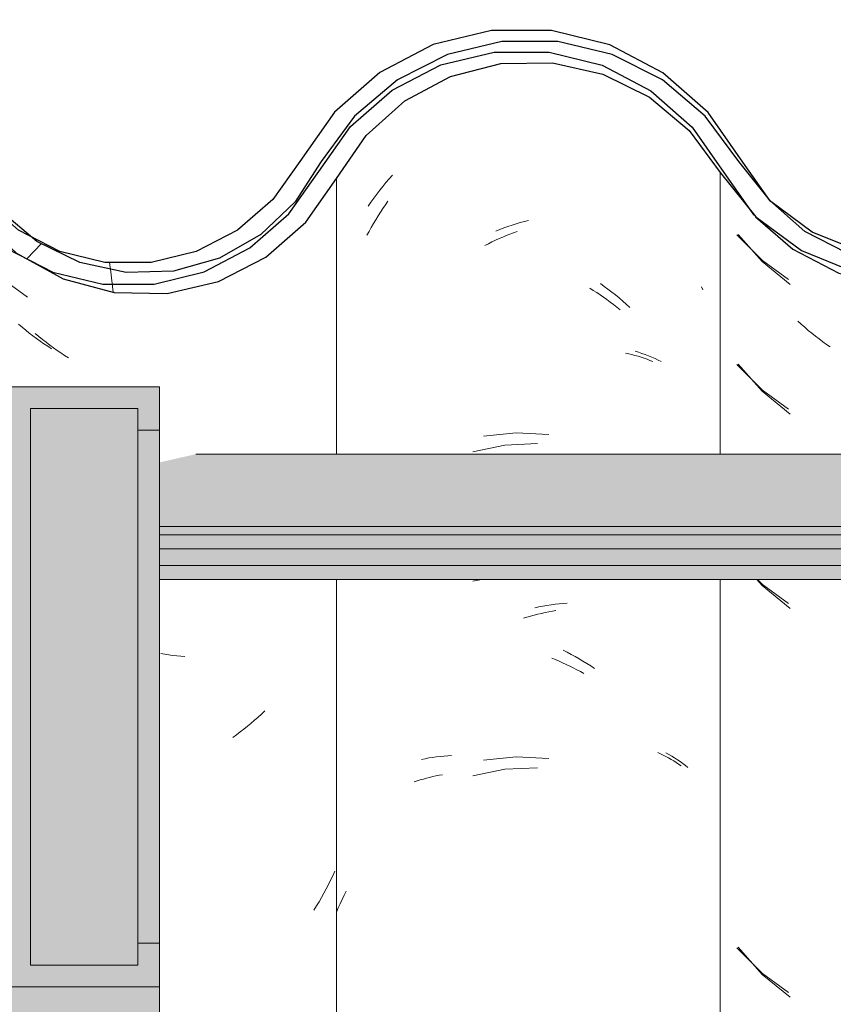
# Model space of a CAD drawing. Header units: metres. Extents: x -28.2 to 13.6, y -1.6 to 5.9.
# Tile 68 of 159: x -16.79 to -16.601, y 3.679 to 3.908. Entities that reach past the tile are written whole.
import ezdxf

# ---------------------------------------------------------------- set-up
doc = ezdxf.new("R2010")
doc.units = ezdxf.units.M
doc.layers.add('A-GLAZ-CWMG', color=7, linetype='Continuous', lineweight=5)
doc.layers.add('A-ROOF', color=7, linetype='Continuous', lineweight=5)
pattern_1 = [(50, (-14.575, 2.812), (0.364365, -0.031877), [0.0381, -0.4191]), (355, (-14.575, 2.812), (-0.070485, 0.382117), [0.03048, -0.33528]), (100.451, (-14.545, 2.81), (0.293886, 0.35023), [0.03238, -0.35618]), (46.184, (-14.575, 2.914), (0.54216, -0.084084), [0.05715, -0.62865]), (96.636, (-14.53, 2.907), (0.474805, 0.49485), [0.04857, -0.53427]), (351.184, (-14.575, 2.914), (0.47481, 0.49485), [0.04572, -0.50292]), (21, (-14.524, 2.888), (0.303226, -0.204528), [0.0381, -0.4191]), (326, (-14.524, 2.888), (0.123607, 0.36838), [0.03048, -0.33528]), (71.451, (-14.499, 2.871), (0.426833, 0.16384), [0.03238, -0.35618]), (37.5, (-14.575, 2.812), (0.0061807, 0.169108), [0.01676, -0.31445, 0.01676, -0.3236, -0.33655]), (37.5, (-14.575, 2.812), (0.0061807, 0.169108), [-0.67158, 0.01676, -0.31979]), (7.5, (-14.575, 2.812), (0.133641, 0.200358), [0.01676, -0.17729, 0.01676, -0.30683, -0.12827]), (7.5, (-14.575, 2.812), (0.133641, 0.200358), [-0.51765, 0.01676, -0.11151]), (327.5, (-14.688, 2.812), (0.2711816, -0.0114606), [0.01676, -0.11024, 0.01676, -0.37948, -0.52578]), (327.5, (-14.688, 2.812), (0.2711816, -0.0114606), [-0.52324, 0.01676, -0.50902]), (317.5, (-14.739, 2.812), (0.296258, 0.05085), [0.01676, -0.14834, 0.01676, -0.24638, -0.37338]), (317.5, (-14.739, 2.812), (0.296258, 0.05085), [-0.42824, 0.01676, -0.35662])]

# ---------------------------------------------------------------- blocks, each defined once
blk = doc.blocks.new('FP_24-D')
at = {"layer": 'A-GLAZ-CWMG', "color": 9, "true_color": 0xc0c0c0}
for p, q in [((-16.62297, 3.85851), (-16.6174, 3.8522)), ((-16.6174, 3.8522), (-16.61085, 3.84689)), ((-16.60829, 3.83762), (-16.60909, 3.83835)), ((-16.60748, 3.83691), (-16.60829, 3.83762)), ((-16.60666, 3.83621), (-16.60748, 3.83691)), ((-16.60583, 3.83553), (-16.60666, 3.83621)), ((-16.60499, 3.83486), (-16.60583, 3.83553)), ((-16.60415, 3.83421), (-16.60499, 3.83486)), ((-16.6033, 3.83357), (-16.60415, 3.83421)), ((-16.60244, 3.83295), (-16.6033, 3.83357)), ((-16.60157, 3.83234), (-16.60244, 3.83295)), ((-16.62297, 3.82836), (-16.6174, 3.82206)), ((-16.6174, 3.82206), (-16.61085, 3.81675)), ((-16.61864, 3.77825), (-16.6174, 3.77684)), ((-16.6174, 3.77684), (-16.61085, 3.77154)), ((-16.62297, 3.69272), (-16.6174, 3.68642)), ((-16.6174, 3.68642), (-16.61085, 3.68111))]:
    blk.add_line(p, q, dxfattribs=at)
blk = doc.blocks.new('FP_25-D')
at = {"layer": 'A-GLAZ-CWMG', "color": 9, "true_color": 0xc0c0c0}
for p, q in [((-16.70413, 3.87143), (-16.70338, 3.87228)), ((-16.70559, 3.86968), (-16.70487, 3.87056)), ((-16.70487, 3.87056), (-16.70413, 3.87143)), ((-16.7077, 3.86695), (-16.70701, 3.86787)), ((-16.70701, 3.86787), (-16.70631, 3.86878)), ((-16.70631, 3.86878), (-16.70559, 3.86968)), ((-16.70904, 3.86506), (-16.70838, 3.86601)), ((-16.70838, 3.86601), (-16.7077, 3.86695)), ((-16.67554, 3.86068), (-16.67458, 3.86098)), ((-16.67458, 3.86098), (-16.67363, 3.86127)), ((-16.67363, 3.86127), (-16.67267, 3.86153)), ((-16.67267, 3.86153), (-16.67171, 3.86177)), ((-16.67935, 3.85929), (-16.6784, 3.85967)), ((-16.6784, 3.85967), (-16.67745, 3.86003)), ((-16.67745, 3.86003), (-16.67649, 3.86036)), ((-16.67649, 3.86036), (-16.67554, 3.86068)), ((-16.65499, 3.84707), (-16.6541, 3.84644)), ((-16.6541, 3.84644), (-16.65323, 3.84579)), ((-16.65323, 3.84579), (-16.65236, 3.84512)), ((-16.65236, 3.84512), (-16.6515, 3.84444)), ((-16.6515, 3.84444), (-16.65065, 3.84374)), ((-16.65065, 3.84374), (-16.64981, 3.84302)), ((-16.64981, 3.84302), (-16.64898, 3.84229)), ((-16.64898, 3.84229), (-16.64815, 3.84154)), ((-16.64693, 3.83136), (-16.64613, 3.83112)), ((-16.64613, 3.83112), (-16.64534, 3.83085)), ((-16.64534, 3.83085), (-16.64456, 3.83057)), ((-16.64456, 3.83057), (-16.64379, 3.83027)), ((-16.64379, 3.83027), (-16.64304, 3.82996)), ((-16.64304, 3.82996), (-16.64229, 3.82964)), ((-16.64229, 3.82964), (-16.64156, 3.8293)), ((-16.64156, 3.8293), (-16.64084, 3.82895)), ((-16.67459, 3.8124), (-16.68219, 3.81163)), ((-16.66696, 3.81199), (-16.67459, 3.8124)), ((-16.67027, 3.77168), (-16.66932, 3.77188)), ((-16.66932, 3.77188), (-16.66837, 3.77206)), ((-16.66837, 3.77206), (-16.66742, 3.77222)), ((-16.66742, 3.77222), (-16.66647, 3.77237)), ((-16.66647, 3.77237), (-16.66552, 3.77249)), ((-16.66552, 3.77249), (-16.66458, 3.7726)), ((-16.66458, 3.7726), (-16.66364, 3.77269)), ((-16.66364, 3.77269), (-16.66271, 3.77276)), ((-16.66368, 3.7618), (-16.66274, 3.76133)), ((-16.66274, 3.76133), (-16.66181, 3.76085)), ((-16.66181, 3.76085), (-16.66089, 3.76035)), ((-16.66089, 3.76035), (-16.65996, 3.75983)), ((-16.65996, 3.75983), (-16.65905, 3.75929)), ((-16.65905, 3.75929), (-16.65814, 3.75873)), ((-16.65814, 3.75873), (-16.65723, 3.75816)), ((-16.65723, 3.75816), (-16.65633, 3.75757)), ((-16.69227, 3.73711), (-16.69138, 3.73719)), ((-16.69138, 3.73719), (-16.69049, 3.73726)), ((-16.69049, 3.73726), (-16.68959, 3.73731)), ((-16.63978, 3.73796), (-16.63909, 3.73757)), ((-16.63909, 3.73757), (-16.63841, 3.73717)), ((-16.63841, 3.73717), (-16.63775, 3.73676)), ((-16.69659, 3.73642), (-16.69574, 3.73659)), ((-16.69574, 3.73659), (-16.69488, 3.73675)), ((-16.69488, 3.73675), (-16.69402, 3.73688)), ((-16.69402, 3.73688), (-16.69315, 3.737)), ((-16.69315, 3.737), (-16.69227, 3.73711)), ((-16.67459, 3.73705), (-16.68219, 3.73628)), ((-16.66696, 3.73664), (-16.67459, 3.73705)), ((-16.63775, 3.73676), (-16.6371, 3.73634)), ((-16.6371, 3.73634), (-16.63647, 3.7359)), ((-16.63647, 3.7359), (-16.63585, 3.73545)), ((-16.63585, 3.73545), (-16.63524, 3.73499)), ((-16.63524, 3.73499), (-16.63465, 3.73451)), ((-16.71458, 3.70484), (-16.71409, 3.70581)), ((-16.71595, 3.70187), (-16.7155, 3.70287)), ((-16.7155, 3.70287), (-16.71505, 3.70386)), ((-16.71505, 3.70386), (-16.71458, 3.70484)), ((-16.71638, 3.70087), (-16.71595, 3.70187))]:
    blk.add_line(p, q, dxfattribs=at)
blk = doc.blocks.new('FP_26-D')
at = {"layer": 'A-GLAZ-CWMG', "color": 9, "true_color": 0xc0c0c0}
for p, q in [((-16.78948, 3.83694), (-16.7903, 3.83763)), ((-16.78865, 3.83626), (-16.78948, 3.83694)), ((-16.78782, 3.83559), (-16.78865, 3.83626)), ((-16.78697, 3.83494), (-16.78782, 3.83559)), ((-16.78612, 3.83431), (-16.78697, 3.83494)), ((-16.78526, 3.83369), (-16.78612, 3.83431)), ((-16.78439, 3.83309), (-16.78526, 3.83369)), ((-16.78351, 3.8325), (-16.78439, 3.83309)), ((-16.78263, 3.83193), (-16.78351, 3.8325))]:
    blk.add_line(p, q, dxfattribs=at)
blk = doc.blocks.new('Rectangular Mullion - Telha Fibrocimento - Ondulada-V22-D')
at = {"layer": 'A-GLAZ-CWMG', "true_color": 0x808080}
h = blk.add_hatch(dxfattribs=at)
h.set_pattern_fill('FP_4', color=8, style=0, pattern_type=2)
h.set_pattern_definition(pattern_1)
h.paths.add_polyline_path([(-16.38005, 3.84925), (-16.38602, 3.85024), (-16.38083, 3.8513), (-16.38035, 3.85003)])
h.paths.add_polyline_path([(-16.20276, 3.84479), (-16.19077, 3.8476), (-16.1798, 3.85325), (-16.1705, 3.86139), (-16.15649, 3.88151), (-16.14746, 3.88956), (-16.13683, 3.89525), (-16.12489, 3.89828), (-16.11188, 3.89817), (-16.09922, 3.89472), (-16.09024, 3.89013), (-16.08062, 3.88171), (-16.06584, 3.86263), (-16.05526, 3.85474), (-16.04305, 3.84978), (-16.04234, 3.85233), (-16.03819, 3.84914), (-16.02991, 3.84809), (-16.01696, 3.84973), (-16.01201, 3.85172), (-16.01292, 3.85426), (-16.01221, 3.85464), (-16.00637, 3.85771), (-16.00474, 3.85464), (-15.99364, 3.86308), (-15.98528, 3.87341), (-15.98893, 3.87548), (-15.98585, 3.88056), (-15.9975, 3.86618), (-16.00709, 3.85907), (-16.01812, 3.85462), (-16.03001, 3.85312), (-16.04305, 3.85517), (-16.05273, 3.85907), (-16.06259, 3.86652), (-16.06966, 3.87491), (-16.07351, 3.87332), (-16.08062, 3.88346), (-16.07773, 3.88611), (-16.08135, 3.88854), (-16.08524, 3.89002), (-16.08275, 3.88533), (-16.09024, 3.89192), (-16.0883, 3.89482), (-16.10156, 3.90091), (-16.11188, 3.90338), (-16.11315, 3.90072), (-16.11394, 3.90091), (-16.1268, 3.90091), (-16.13908, 3.89793), (-16.15042, 3.89205), (-16.16008, 3.88363), (-16.16091, 3.88363), (-16.16689, 3.87543), (-16.16632, 3.8748), (-16.16749, 3.87314), (-16.16843, 3.87314), (-16.17663, 3.86139), (-16.1835, 3.85538), (-16.19413, 3.84984), (-16.20702, 3.84697), (-16.21389, 3.84697), (-16.21164, 3.84966), (-16.21229, 3.84966), (-16.22309, 3.852), (-16.23302, 3.85688), (-16.24151, 3.86402), (-16.2491, 3.87466), (-16.25607, 3.88597), (-16.26697, 3.89657), (-16.28011, 3.90414), (-16.29662, 3.90826), (-16.31024, 3.90846), (-16.32453, 3.90514), (-16.33799, 3.89818), (-16.34935, 3.88808), (-16.36408, 3.86642), (-16.37221, 3.85911), (-16.38183, 3.85398), (-16.3867, 3.85235), (-16.38709, 3.85003), (-16.39051, 3.85178), (-16.39238, 3.8513), (-16.40394, 3.85141), (-16.41572, 3.8548), (-16.42351, 3.85886), (-16.43171, 3.86609), (-16.44603, 3.88678), (-16.45661, 3.8962), (-16.47107, 3.90331), (-16.48358, 3.90625), (-16.49688, 3.9063), (-16.51059, 3.90297), (-16.52313, 3.89645), (-16.53378, 3.88711), (-16.54193, 3.87548), (-16.53861, 3.87301), (-16.5477, 3.86206), (-16.55799, 3.8551), (-16.55937, 3.85771), (-16.56422, 3.85463), (-16.56592, 3.85426), (-16.56517, 3.85165), (-16.5717, 3.84951), (-16.58301, 3.84808), (-16.59202, 3.84978), (-16.59534, 3.85233), (-16.59605, 3.84978), (-16.60972, 3.85583), (-16.61884, 3.86262), (-16.60826, 3.85402), (-16.59957, 3.84949), (-16.58727, 3.84662), (-16.57589, 3.84663), (-16.56303, 3.85013), (-16.55355, 3.8551), (-16.5445, 3.86308), (-16.53014, 3.88364), (-16.52042, 3.8922), (-16.50898, 3.89818), (-16.49646, 3.90126), (-16.48278, 3.90106), (-16.4691, 3.89713), (-16.45963, 3.89216), (-16.44993, 3.88359), (-16.43434, 3.86178), (-16.42647, 3.85479), (-16.41357, 3.8486), (-16.40326, 3.84624), (-16.39182, 3.84628), (-16.3786, 3.85003), (-16.36934, 3.85498), (-16.36029, 3.86313), (-16.34572, 3.8846), (-16.33553, 3.89375), (-16.32347, 3.90015), (-16.30979, 3.90342), (-16.29468, 3.90289), (-16.28341, 3.90003), (-16.27139, 3.89356), (-16.26125, 3.88435), (-16.25361, 3.87295), (-16.24997, 3.87295), (-16.24548, 3.86663), (-16.24225, 3.86381), (-16.24662, 3.86237), (-16.23731, 3.85951), (-16.23963, 3.85587), (-16.23672, 3.85356), (-16.22697, 3.84816), (-16.21507, 3.84498), (-16.20573, 3.84484)])
h.paths.add_polyline_path([(-16.72745, 3.8633), (-16.72821, 3.86397), (-16.72709, 3.86502)])
h.paths.add_polyline_path([(-16.7669, 3.84695), (-16.75876, 3.84697), (-16.74713, 3.84984), (-16.7365, 3.85538), (-16.72745, 3.8633), (-16.72384, 3.8694), (-16.72119, 3.87351), (-16.72049, 3.87314), (-16.71932, 3.8748), (-16.71984, 3.87561), (-16.71358, 3.88408), (-16.71308, 3.88363), (-16.70342, 3.89205), (-16.68983, 3.89848), (-16.67882, 3.90094), (-16.66547, 3.90109), (-16.66488, 3.90338), (-16.65222, 3.90035), (-16.6413, 3.89482), (-16.64324, 3.89192), (-16.6428, 3.89153), (-16.63575, 3.88533), (-16.63824, 3.89002), (-16.63298, 3.88802), (-16.63073, 3.88611), (-16.63362, 3.88346), (-16.62625, 3.87295), (-16.62246, 3.87502), (-16.62017, 3.87295), (-16.62992, 3.88685), (-16.64059, 3.89619), (-16.65456, 3.90302), (-16.66694, 3.90594), (-16.68032, 3.90596), (-16.69388, 3.90265), (-16.70628, 3.89619), (-16.71742, 3.88614), (-16.7328, 3.86524), (-16.73938, 3.85951), (-16.74898, 3.85454), (-16.75946, 3.85198), (-16.77072, 3.85209), (-16.78236, 3.85539), (-16.77598, 3.85198), (-16.76553, 3.84926), (-16.76689, 3.84697)])
h.paths.add_polyline_path([(-15.86057, 3.84716), (-15.86057, 3.8486), (-15.86272, 3.84913), (-15.87378, 3.85436), (-15.88316, 3.85819), (-15.8926, 3.86529), (-15.9083, 3.88523), (-15.91991, 3.89379), (-15.93341, 3.89888), (-15.9455, 3.90037), (-15.94858, 3.9), (-15.95806, 3.89709), (-15.96909, 3.89073), (-15.97713, 3.88295), (-15.9674, 3.8898), (-15.95593, 3.89406), (-15.94346, 3.8952), (-15.93142, 3.89314), (-15.92222, 3.88947), (-15.91248, 3.88232), (-15.8993, 3.86529), (-15.89668, 3.86255), (-15.8895, 3.85638), (-15.88134, 3.85162), (-15.87118, 3.84829), (-15.86084, 3.84719)])
h.paths.add_polyline_path([(-16.92852, 3.84723), (-16.91662, 3.84723), (-16.90504, 3.85003), (-16.89443, 3.85546), (-16.88536, 3.86325), (-16.8718, 3.88159), (-16.8658, 3.88684), (-16.85748, 3.89117), (-16.84839, 3.8934), (-16.83845, 3.89325), (-16.82877, 3.89056), (-16.82161, 3.88684), (-16.81425, 3.88025), (-16.8021, 3.86313), (-16.79302, 3.85526), (-16.79197, 3.85526), (-16.79263, 3.85587), (-16.79077, 3.85965), (-16.79983, 3.86257), (-16.79549, 3.86402), (-16.79983, 3.86852), (-16.803, 3.87298), (-16.80661, 3.87295), (-16.8152, 3.88521), (-16.82439, 3.89356), (-16.83088, 3.89657), (-16.83903, 3.89842), (-16.84968, 3.89824), (-16.85919, 3.89592), (-16.86855, 3.89106), (-16.87651, 3.88412), (-16.88909, 3.86661), (-16.89872, 3.85887), (-16.90718, 3.85462), (-16.9178, 3.85218), (-16.92756, 3.85218), (-16.93492, 3.84878), (-16.93304, 3.84832)])
h.paths.add_polyline_path([(-16.93305, 3.84925), (-16.93383, 3.8513), (-16.93772, 3.85003), (-16.93483, 3.84954)])
h.paths.add_polyline_path([(-16.94009, 3.85003), (-16.93923, 3.85286), (-16.93492, 3.85398), (-16.94009, 3.85557), (-16.95065, 3.86193), (-16.95817, 3.8694), (-16.96314, 3.87669), (-16.96682, 3.87295), (-16.95978, 3.86325), (-16.94884, 3.85451), (-16.94482, 3.85245)])
h.paths.add_polyline_path([(-16.58741, 3.85054), (-16.58727, 3.85163), (-16.59099, 3.85255), (-16.5879, 3.85081)])
h.paths.add_polyline_path([(-16.03441, 3.85054), (-16.03799, 3.85255), (-16.03427, 3.85163)])
h.paths.add_polyline_path([(-16.61904, 3.86328), (-16.61559, 3.86641), (-16.62094, 3.8694), (-16.6193, 3.86411)])
h.paths.add_polyline_path([(-16.06604, 3.86328), (-16.06746, 3.8694), (-16.06285, 3.86618), (-16.06584, 3.86346)])
h.paths.add_polyline_path([(-16.17445, 3.8633), (-16.17445, 3.86468), (-16.17521, 3.86397)])
at = {"layer": 'A-GLAZ-CWMG', "lineweight": 25}
blk.add_line((-16.62625, 3.87295), (-16.61931, 3.86303), dxfattribs=at)
at = {"layer": 'A-GLAZ-CWMG', "lineweight": 25, "flags": 128}
for points in [[(-16.62185, 3.87535), (-16.62992, 3.88685), (-16.64044, 3.89611), (-16.65283, 3.90259), (-16.66638, 3.90594), (-16.68032, 3.90596), (-16.69388, 3.90265), (-16.70628, 3.89619), (-16.71683, 3.88697), (-16.72493, 3.87548)], [(-16.72049, 3.87314), (-16.71308, 3.88363), (-16.70342, 3.89205), (-16.69208, 3.89793), (-16.67969, 3.90094), (-16.66694, 3.90091), (-16.65456, 3.89785), (-16.64324, 3.89192), (-16.63362, 3.88346), (-16.62625, 3.87295)], [(-16.72493, 3.87548), (-16.73121, 3.86663), (-16.73938, 3.85951), (-16.74898, 3.85454), (-16.75946, 3.85198), (-16.77024, 3.85198), (-16.78072, 3.85454), (-16.79031, 3.85951), (-16.79848, 3.86663), (-16.80477, 3.87548)], [(-16.54193, 3.87548), (-16.54816, 3.86653), (-16.55631, 3.85932), (-16.56592, 3.85426), (-16.57644, 3.85165), (-16.58727, 3.85163), (-16.59779, 3.85421), (-16.60742, 3.85923), (-16.61559, 3.86641), (-16.62185, 3.87535)], [(-16.8091, 3.87295), (-16.8021, 3.86313), (-16.79302, 3.85526), (-16.78236, 3.84976), (-16.77072, 3.84694), (-16.75876, 3.84697), (-16.74713, 3.84984), (-16.7365, 3.85538), (-16.72745, 3.8633), (-16.72049, 3.87314)], [(-16.61889, 3.86257), (-16.61024, 3.85506), (-16.59957, 3.84949), (-16.5879, 3.84662), (-16.57589, 3.84663), (-16.56422, 3.84951), (-16.55355, 3.8551), (-16.5445, 3.86308), (-16.53757, 3.87301)]]:
    blk.add_lwpolyline(points, dxfattribs=at)
at = {"layer": 'A-GLAZ-CWMG'}
for name in ['FP_25-D', 'FP_24-D', 'FP_26-D']:
    blk.add_blockref(name, (0, 0), dxfattribs=at)
blk = doc.blocks.new('FP_45-D')
at = {"layer": 'A-GLAZ-CWMG', "color": 9, "true_color": 0xc0c0c0}
for p, q in [((-16.62325, 3.85839), (-16.61731, 3.85243)), ((-16.61731, 3.85243), (-16.61122, 3.84803)), ((-16.62325, 3.82825), (-16.61731, 3.82229)), ((-16.61731, 3.82229), (-16.61122, 3.81788)), ((-16.61848, 3.77825), (-16.61731, 3.77707)), ((-16.61731, 3.77707), (-16.61122, 3.77267)), ((-16.62325, 3.69261), (-16.61731, 3.68664)), ((-16.61731, 3.68664), (-16.61122, 3.68224))]:
    blk.add_line(p, q, dxfattribs=at)
blk = doc.blocks.new('FP_46-D')
at = {"layer": 'A-GLAZ-CWMG', "color": 9, "true_color": 0xc0c0c0}
for p, q in [((-16.70558, 3.86454), (-16.705, 3.86539)), ((-16.705, 3.86539), (-16.70441, 3.86623)), ((-16.7067, 3.86281), (-16.70615, 3.86368)), ((-16.70615, 3.86368), (-16.70558, 3.86454)), ((-16.7083, 3.86014), (-16.70778, 3.86104)), ((-16.70778, 3.86104), (-16.70724, 3.86193)), ((-16.70724, 3.86193), (-16.7067, 3.86281)), ((-16.7093, 3.85832), (-16.7088, 3.85923)), ((-16.7088, 3.85923), (-16.7083, 3.86014)), ((-16.67688, 3.85824), (-16.67604, 3.85857)), ((-16.67604, 3.85857), (-16.67519, 3.85889)), ((-16.67519, 3.85889), (-16.67435, 3.85919)), ((-16.68187, 3.85594), (-16.68105, 3.85636)), ((-16.68105, 3.85636), (-16.68022, 3.85677)), ((-16.68022, 3.85677), (-16.67939, 3.85716)), ((-16.67939, 3.85716), (-16.67855, 3.85754)), ((-16.67855, 3.85754), (-16.67771, 3.8579)), ((-16.67771, 3.8579), (-16.67688, 3.85824)), ((-16.65746, 3.846), (-16.65665, 3.8455)), ((-16.65665, 3.8455), (-16.65585, 3.84499)), ((-16.65585, 3.84499), (-16.65506, 3.84447)), ((-16.63152, 3.84635), (-16.63119, 3.84562)), ((-16.65506, 3.84447), (-16.65427, 3.84393)), ((-16.65427, 3.84393), (-16.65349, 3.84337)), ((-16.65349, 3.84337), (-16.65271, 3.8428)), ((-16.65271, 3.8428), (-16.65194, 3.84222)), ((-16.65194, 3.84222), (-16.65117, 3.84162)), ((-16.65117, 3.84162), (-16.65041, 3.84101)), ((-16.64914, 3.83093), (-16.6484, 3.83076)), ((-16.6484, 3.83076), (-16.64767, 3.83058)), ((-16.64767, 3.83058), (-16.64695, 3.83039)), ((-16.64695, 3.83039), (-16.64623, 3.83018)), ((-16.64623, 3.83018), (-16.64553, 3.82996)), ((-16.64553, 3.82996), (-16.64483, 3.82973)), ((-16.64483, 3.82973), (-16.64414, 3.82948)), ((-16.64414, 3.82948), (-16.64346, 3.82923)), ((-16.64346, 3.82923), (-16.64279, 3.82896)), ((-16.6772, 3.80953), (-16.68464, 3.80798)), ((-16.6696, 3.80986), (-16.6772, 3.80953)), ((-16.68268, 3.77825), (-16.68464, 3.77784)), ((-16.67291, 3.76924), (-16.67207, 3.76949)), ((-16.67207, 3.76949), (-16.67122, 3.76974)), ((-16.67122, 3.76974), (-16.67038, 3.76997)), ((-16.67038, 3.76997), (-16.66953, 3.77018)), ((-16.66953, 3.77018), (-16.66869, 3.77038)), ((-16.66869, 3.77038), (-16.66784, 3.77056)), ((-16.66784, 3.77056), (-16.667, 3.77073)), ((-16.667, 3.77073), (-16.66616, 3.77088)), ((-16.66616, 3.77088), (-16.66532, 3.77102)), ((-16.6663, 3.75997), (-16.66546, 3.75963)), ((-16.66546, 3.75963), (-16.66462, 3.75928)), ((-16.66462, 3.75928), (-16.66379, 3.75891)), ((-16.66379, 3.75891), (-16.66295, 3.75853)), ((-16.66295, 3.75853), (-16.66212, 3.75813)), ((-16.66212, 3.75813), (-16.6613, 3.75771)), ((-16.6613, 3.75771), (-16.66047, 3.75729)), ((-16.66047, 3.75729), (-16.65965, 3.75684)), ((-16.65965, 3.75684), (-16.65883, 3.75639)), ((-16.64167, 3.73804), (-16.64102, 3.73774)), ((-16.64102, 3.73774), (-16.64039, 3.73743)), ((-16.64039, 3.73743), (-16.63976, 3.7371)), ((-16.63976, 3.7371), (-16.63915, 3.73677)), ((-16.63915, 3.73677), (-16.63854, 3.73642)), ((-16.63854, 3.73642), (-16.63795, 3.73606)), ((-16.63795, 3.73606), (-16.63737, 3.7357)), ((-16.63737, 3.7357), (-16.6368, 3.73532)), ((-16.6368, 3.73532), (-16.63624, 3.73493)), ((-16.69399, 3.73242), (-16.69324, 3.73258)), ((-16.69324, 3.73258), (-16.69249, 3.73273)), ((-16.69249, 3.73273), (-16.69174, 3.73286)), ((-16.6772, 3.73418), (-16.68464, 3.73263)), ((-16.6696, 3.7345), (-16.6772, 3.73418)), ((-16.69828, 3.73118), (-16.69758, 3.73142)), ((-16.69758, 3.73142), (-16.69688, 3.73164)), ((-16.69688, 3.73164), (-16.69617, 3.73185)), ((-16.69617, 3.73185), (-16.69545, 3.73206)), ((-16.69545, 3.73206), (-16.69472, 3.73224)), ((-16.69472, 3.73224), (-16.69399, 3.73242))]:
    blk.add_line(p, q, dxfattribs=at)
blk = doc.blocks.new('FP_47-D')
at = {"layer": 'A-GLAZ-CWMG', "color": 9, "true_color": 0xc0c0c0}
for p, q in [((-16.79283, 3.84728), (-16.78822, 3.84391)), ((-16.78559, 3.83476), (-16.78641, 3.83545)), ((-16.78476, 3.83408), (-16.78559, 3.83476)), ((-16.78392, 3.83343), (-16.78476, 3.83408)), ((-16.78307, 3.83278), (-16.78392, 3.83343)), ((-16.78221, 3.83215), (-16.78307, 3.83278)), ((-16.78135, 3.83154), (-16.78221, 3.83215)), ((-16.78048, 3.83094), (-16.78135, 3.83154)), ((-16.7796, 3.83036), (-16.78048, 3.83094)), ((-16.77872, 3.82979), (-16.7796, 3.83036)), ((-16.75627, 3.76088), (-16.7572, 3.76104)), ((-16.75533, 3.76073), (-16.75627, 3.76088)), ((-16.75439, 3.76061), (-16.75533, 3.76073)), ((-16.75346, 3.7605), (-16.75439, 3.76061)), ((-16.75253, 3.76041), (-16.75346, 3.7605)), ((-16.7516, 3.76033), (-16.75253, 3.76041)), ((-16.73382, 3.74695), (-16.73462, 3.74622)), ((-16.73303, 3.74769), (-16.73382, 3.74695)), ((-16.73708, 3.74413), (-16.73792, 3.74346)), ((-16.73625, 3.74481), (-16.73708, 3.74413)), ((-16.73543, 3.74551), (-16.73625, 3.74481)), ((-16.73462, 3.74622), (-16.73543, 3.74551)), ((-16.73961, 3.74217), (-16.74047, 3.74155)), ((-16.73876, 3.74281), (-16.73961, 3.74217)), ((-16.73792, 3.74346), (-16.73876, 3.74281)), ((-16.71675, 3.71041), (-16.71723, 3.70937)), ((-16.71773, 3.70834), (-16.71824, 3.70732)), ((-16.71723, 3.70937), (-16.71773, 3.70834)), ((-16.71931, 3.7053), (-16.71986, 3.70431)), ((-16.71877, 3.7063), (-16.71931, 3.7053)), ((-16.71824, 3.70732), (-16.71877, 3.7063)), ((-16.72043, 3.70332), (-16.72101, 3.70235)), ((-16.71986, 3.70431), (-16.72043, 3.70332)), ((-16.72101, 3.70235), (-16.7216, 3.70139))]:
    blk.add_line(p, q, dxfattribs=at)
blk = doc.blocks.new('Rectangular Mullion - Telha Fibrocimento - Ondulada-V36-D')
at = {"layer": 'A-GLAZ-CWMG', "true_color": 0x808080}
h = blk.add_hatch(dxfattribs=at)
h.set_pattern_fill('FP_4', color=8, style=0, pattern_type=2)
h.set_pattern_definition(pattern_1)
h.paths.add_polyline_path([(-16.93305, 3.84925), (-16.93902, 3.85024), (-16.93383, 3.8513), (-16.93335, 3.85003)])
h.paths.add_polyline_path([(-16.75576, 3.84479), (-16.74377, 3.8476), (-16.7328, 3.85325), (-16.7235, 3.86139), (-16.70949, 3.88151), (-16.70046, 3.88956), (-16.68983, 3.89525), (-16.67789, 3.89828), (-16.66488, 3.89817), (-16.65222, 3.89472), (-16.64324, 3.89013), (-16.63362, 3.88171), (-16.61884, 3.86263), (-16.60826, 3.85474), (-16.59605, 3.84978), (-16.59534, 3.85233), (-16.59119, 3.84914), (-16.58291, 3.84809), (-16.56996, 3.84973), (-16.56501, 3.85172), (-16.56592, 3.85426), (-16.56521, 3.85464), (-16.55937, 3.85771), (-16.55774, 3.85464), (-16.54664, 3.86308), (-16.53828, 3.87341), (-16.54193, 3.87548), (-16.53885, 3.88056), (-16.5505, 3.86618), (-16.56009, 3.85907), (-16.57112, 3.85462), (-16.58301, 3.85312), (-16.59605, 3.85517), (-16.60573, 3.85907), (-16.61559, 3.86652), (-16.62266, 3.87491), (-16.62651, 3.87332), (-16.63362, 3.88346), (-16.63073, 3.88611), (-16.63435, 3.88854), (-16.63824, 3.89002), (-16.63575, 3.88533), (-16.64324, 3.89192), (-16.6413, 3.89482), (-16.65456, 3.90091), (-16.66488, 3.90338), (-16.66615, 3.90072), (-16.66694, 3.90091), (-16.6798, 3.90091), (-16.69208, 3.89793), (-16.70342, 3.89205), (-16.71308, 3.88363), (-16.71391, 3.88363), (-16.71989, 3.87543), (-16.71932, 3.8748), (-16.72049, 3.87314), (-16.72143, 3.87314), (-16.72963, 3.86139), (-16.7365, 3.85538), (-16.74713, 3.84984), (-16.76002, 3.84697), (-16.76689, 3.84697), (-16.76464, 3.84966), (-16.76529, 3.84966), (-16.77609, 3.852), (-16.78602, 3.85688), (-16.79461, 3.86414), (-16.8021, 3.87466), (-16.80907, 3.88597), (-16.81997, 3.89657), (-16.8332, 3.90416), (-16.84962, 3.90826), (-16.86324, 3.90846), (-16.87753, 3.90514), (-16.89099, 3.89818), (-16.90235, 3.88808), (-16.91708, 3.86642), (-16.92521, 3.85911), (-16.93483, 3.85398), (-16.9397, 3.85235), (-16.94009, 3.85003), (-16.94351, 3.85178), (-16.94538, 3.8513), (-16.95694, 3.85141), (-16.96872, 3.8548), (-16.97651, 3.85886), (-16.98471, 3.86609), (-16.99903, 3.88678), (-17.00961, 3.8962), (-17.02407, 3.90331), (-17.03658, 3.90625), (-17.04988, 3.9063), (-17.06478, 3.90235), (-17.07613, 3.89645), (-17.08678, 3.88711), (-17.09493, 3.87548), (-17.09161, 3.87301), (-17.1007, 3.86206), (-17.11099, 3.8551), (-17.11237, 3.85771), (-17.11722, 3.85463), (-17.11892, 3.85426), (-17.11817, 3.85165), (-17.1247, 3.84951), (-17.13601, 3.84808), (-17.14502, 3.84978), (-17.14834, 3.85233), (-17.14905, 3.84978), (-17.16272, 3.85583), (-17.17184, 3.86262), (-17.16126, 3.85402), (-17.15257, 3.84949), (-17.14027, 3.84662), (-17.12889, 3.84663), (-17.11722, 3.84951), (-17.10655, 3.8551), (-17.0975, 3.86308), (-17.08314, 3.88364), (-17.07342, 3.8922), (-17.06198, 3.89818), (-17.04946, 3.90126), (-17.03578, 3.90106), (-17.0221, 3.89713), (-17.01263, 3.89216), (-17.00293, 3.88359), (-16.98734, 3.86178), (-16.97947, 3.85479), (-16.96657, 3.8486), (-16.95626, 3.84624), (-16.94482, 3.84628), (-16.9316, 3.85003), (-16.92234, 3.85498), (-16.91329, 3.86313), (-16.89872, 3.8846), (-16.88853, 3.89375), (-16.87647, 3.90015), (-16.86279, 3.90342), (-16.84768, 3.90289), (-16.83641, 3.90003), (-16.82439, 3.89356), (-16.81425, 3.88435), (-16.80661, 3.87295), (-16.80297, 3.87295), (-16.79848, 3.86663), (-16.79525, 3.86381), (-16.79962, 3.86237), (-16.79031, 3.85951), (-16.79263, 3.85587), (-16.78972, 3.85356), (-16.77997, 3.84816), (-16.76807, 3.84498), (-16.75601, 3.8448)])
h.paths.add_polyline_path([(-17.28045, 3.8633), (-17.28121, 3.86397), (-17.28009, 3.86502)])
h.paths.add_polyline_path([(-17.3199, 3.84695), (-17.31176, 3.84697), (-17.30013, 3.84984), (-17.2895, 3.85538), (-17.28045, 3.8633), (-17.27684, 3.8694), (-17.27419, 3.87351), (-17.27349, 3.87314), (-17.27232, 3.8748), (-17.27284, 3.87561), (-17.26658, 3.88408), (-17.26608, 3.88363), (-17.25642, 3.89205), (-17.24283, 3.89848), (-17.23269, 3.90094), (-17.21847, 3.90109), (-17.21788, 3.90338), (-17.20522, 3.90035), (-17.1943, 3.89482), (-17.19624, 3.89192), (-17.1958, 3.89153), (-17.18875, 3.88533), (-17.19124, 3.89002), (-17.18598, 3.88802), (-17.18373, 3.88611), (-17.18662, 3.88346), (-17.17925, 3.87295), (-17.17546, 3.87502), (-17.17317, 3.87295), (-17.18292, 3.88685), (-17.19359, 3.89619), (-17.20756, 3.90302), (-17.21994, 3.90594), (-17.23332, 3.90596), (-17.24688, 3.90265), (-17.25928, 3.89619), (-17.26983, 3.88697), (-17.2858, 3.86524), (-17.29238, 3.85951), (-17.30198, 3.85454), (-17.31246, 3.85198), (-17.32372, 3.85209), (-17.33536, 3.85539), (-17.32898, 3.85198), (-17.31853, 3.84926), (-17.31989, 3.84697)])
h.paths.add_polyline_path([(-16.41357, 3.84716), (-16.41357, 3.8486), (-16.41572, 3.84913), (-16.42678, 3.85436), (-16.43616, 3.85819), (-16.4456, 3.86529), (-16.4613, 3.88523), (-16.47291, 3.89379), (-16.48641, 3.89888), (-16.49835, 3.90039), (-16.50158, 3.9), (-16.51106, 3.89709), (-16.52209, 3.89073), (-16.53013, 3.88295), (-16.5204, 3.8898), (-16.50893, 3.89406), (-16.49646, 3.8952), (-16.48442, 3.89314), (-16.47522, 3.88947), (-16.46548, 3.88232), (-16.4523, 3.86529), (-16.44968, 3.86255), (-16.4425, 3.85638), (-16.43434, 3.85162), (-16.42418, 3.84829), (-16.41384, 3.84719)])
h.paths.add_polyline_path([(-17.47534, 3.84723), (-17.46962, 3.84723), (-17.45804, 3.85003), (-17.44743, 3.85546), (-17.43836, 3.86325), (-17.42588, 3.88065), (-17.4188, 3.88684), (-17.41048, 3.89117), (-17.40139, 3.8934), (-17.39145, 3.89325), (-17.38177, 3.89056), (-17.37355, 3.8859), (-17.36725, 3.88025), (-17.3551, 3.86313), (-17.34602, 3.85526), (-17.34497, 3.85526), (-17.34563, 3.85587), (-17.34377, 3.85965), (-17.35283, 3.86257), (-17.34849, 3.86402), (-17.35283, 3.86852), (-17.356, 3.87298), (-17.35961, 3.87295), (-17.3682, 3.88521), (-17.37739, 3.89356), (-17.38388, 3.89657), (-17.39203, 3.89842), (-17.40268, 3.89824), (-17.41219, 3.89592), (-17.42155, 3.89106), (-17.42951, 3.88412), (-17.44209, 3.86661), (-17.45172, 3.85887), (-17.46018, 3.85462), (-17.4708, 3.85218), (-17.48056, 3.85218), (-17.48792, 3.84878), (-17.48152, 3.84723)])
h.paths.add_polyline_path([(-17.48605, 3.84925), (-17.48683, 3.8513), (-17.49072, 3.85003), (-17.48783, 3.84954)])
h.paths.add_polyline_path([(-17.49309, 3.85003), (-17.49223, 3.85286), (-17.48792, 3.85398), (-17.49309, 3.85557), (-17.50365, 3.86193), (-17.51117, 3.8694), (-17.51614, 3.87669), (-17.51982, 3.87295), (-17.51278, 3.86325), (-17.50184, 3.85451), (-17.49782, 3.85245)])
h.paths.add_polyline_path([(-16.58741, 3.85054), (-16.59099, 3.85255), (-16.58727, 3.85163)])
h.paths.add_polyline_path([(-17.14041, 3.85054), (-17.14027, 3.85163), (-17.14399, 3.85255), (-17.1409, 3.85081)])
h.paths.add_polyline_path([(-16.61904, 3.86328), (-16.62046, 3.8694), (-16.61585, 3.86618), (-16.61884, 3.86346)])
h.paths.add_polyline_path([(-17.17204, 3.86328), (-17.16859, 3.86641), (-17.17394, 3.8694), (-17.1723, 3.86411)])
h.paths.add_polyline_path([(-16.72745, 3.8633), (-16.72745, 3.86468), (-16.72821, 3.86397)])
at = {"layer": 'A-GLAZ-CWMG'}
for p, q in [((-16.62713, 3.80742), (-16.62713, 3.87295)), ((-16.7164, 3.80742), (-16.7164, 3.87156)), ((-16.7164, 3.54319), (-16.7164, 3.77825)), ((-16.62713, 3.54319), (-16.62713, 3.77825))]:
    blk.add_line(p, q, dxfattribs=at)
at = {"layer": 'A-GLAZ-CWMG', "lineweight": 25, "flags": 128}
for points in [[(-16.62283, 3.87548), (-16.63062, 3.88602), (-16.64059, 3.89446), (-16.65222, 3.90035), (-16.66488, 3.90338), (-16.67789, 3.90338), (-16.69054, 3.90035), (-16.70217, 3.89446), (-16.71215, 3.88602), (-16.71993, 3.87548)], [(-16.7164, 3.87156), (-16.70949, 3.88151), (-16.70046, 3.88956), (-16.68983, 3.89525), (-16.67818, 3.89827), (-16.66615, 3.89846), (-16.65441, 3.8958), (-16.64361, 3.89044), (-16.63435, 3.88268), (-16.62713, 3.87295)], [(-16.71993, 3.87548), (-16.72594, 3.86612), (-16.73399, 3.85847), (-16.74361, 3.853), (-16.75425, 3.85), (-16.76529, 3.84966), (-16.77609, 3.852), (-16.78602, 3.85688), (-16.79451, 3.86402), (-16.80108, 3.873)], [(-16.54299, 3.87548), (-16.5505, 3.86618), (-16.56009, 3.85907), (-16.57112, 3.85462), (-16.58291, 3.8531), (-16.5947, 3.85462), (-16.60573, 3.85907), (-16.61532, 3.86618), (-16.62283, 3.87548)], [(-16.80661, 3.87295), (-16.79983, 3.86257), (-16.79077, 3.85414), (-16.77997, 3.84816), (-16.76807, 3.84498), (-16.75576, 3.84479), (-16.74377, 3.8476), (-16.7328, 3.85325), (-16.7235, 3.86139), (-16.7164, 3.87156)], [(-16.62713, 3.87295), (-16.61884, 3.86263), (-16.60826, 3.85474), (-16.59605, 3.84978), (-16.58301, 3.84808), (-16.56996, 3.84973), (-16.55774, 3.85464), (-16.54713, 3.86248), (-16.5388, 3.87277)]]:
    blk.add_lwpolyline(points, dxfattribs=at)
at = {"layer": 'A-GLAZ-CWMG'}
for name in ['FP_46-D', 'FP_45-D', 'FP_47-D']:
    blk.add_blockref(name, (0, 0), dxfattribs=at)
blk = doc.blocks.new('LONGARINA_STEEL_FRAME - LONGARINA_STEEL_FRAME-1917798-D')
at = {"layer": 'A-ROOF', "true_color": 0x9fa09c}
h = blk.add_hatch(color=253, dxfattribs=at)
h.paths.add_polyline_path([(-18.08004, 3.68355), (-18.04504, 3.68355), (-18.04504, 3.69366), (-18.05004, 3.69366), (-18.05004, 3.6886), (-18.07504, 3.6886), (-18.07504, 3.81804), (-18.05004, 3.81804), (-18.05004, 3.81298), (-18.04504, 3.81298), (-18.04504, 3.82309), (-18.08004, 3.82309), (-18.08004, 3.77825)])
h.paths.add_polyline_path([(-16.75758, 3.68355), (-16.75754, 3.68355), (-16.75754, 3.69366), (-16.76254, 3.69366), (-16.76254, 3.6886), (-16.78754, 3.6886), (-16.78754, 3.81804), (-16.76254, 3.81804), (-16.76254, 3.81298), (-16.75754, 3.81298), (-16.75754, 3.82309), (-16.79254, 3.82309), (-16.79254, 3.68355), (-16.76254, 3.68355)])
h.paths.add_polyline_path([(-15.47004, 3.68355), (-15.47004, 3.82309), (-15.50504, 3.82309), (-15.50504, 3.81298), (-15.50004, 3.81298), (-15.50004, 3.81804), (-15.47504, 3.81804), (-15.47504, 3.6886), (-15.50004, 3.6886), (-15.50004, 3.69366), (-15.50504, 3.69366), (-15.50504, 3.68355), (-15.47204, 3.68355)])
for points in [[(-16.76254, 3.6886), (-16.76254, 3.81804), (-16.78754, 3.81804), (-16.78754, 3.6886)], [(-16.75754, 3.69366), (-16.75754, 3.81298), (-16.76254, 3.81298), (-16.76254, 3.69366)], [(-16.75754, 2.65), (-16.75754, 3.68355), (-16.79254, 3.68355), (-16.79254, 2.65)]]:
    blk.add_hatch(color=253, dxfattribs=at).paths.add_polyline_path(points)
h = blk.add_hatch(color=253, dxfattribs=at)
h.paths.add_polyline_path([(-18.04504, 3.79061), (-16.79254, 3.79061), (-16.79254, 3.80742), (-17.30207, 3.80742), (-17.30876, 3.80589), (-17.32107, 3.80607), (-17.32624, 3.80742), (-18.04504, 3.80742)])
h.paths.add_polyline_path([(-15.50504, 3.79061), (-15.50504, 3.80742), (-15.64307, 3.80742), (-15.64976, 3.80589), (-15.66207, 3.80607), (-15.66724, 3.80742), (-16.19607, 3.80742), (-16.20276, 3.80589), (-16.21507, 3.80607), (-16.22024, 3.80742), (-16.74907, 3.80742), (-16.75754, 3.80548), (-16.75754, 3.79061), (-15.55954, 3.79061)])
h = blk.add_hatch(color=253, dxfattribs=at)
h.paths.add_polyline_path([(-16.8718, 3.78863), (-16.79254, 3.78863), (-16.79254, 3.79061), (-18.04504, 3.79061), (-18.04504, 3.78863), (-16.89544, 3.78863)])
h.paths.add_polyline_path([(-15.50504, 3.78863), (-15.50504, 3.79061), (-16.75754, 3.79061), (-16.75754, 3.78863), (-15.55954, 3.78863)])
h = blk.add_hatch(color=253, dxfattribs=at)
h.paths.add_polyline_path([(-18.04504, 3.78537), (-16.79254, 3.78537), (-16.79254, 3.78863), (-18.04504, 3.78863), (-18.04504, 3.78764)])
h.paths.add_polyline_path([(-15.50504, 3.78537), (-15.50504, 3.78863), (-16.75754, 3.78863), (-16.75754, 3.78537), (-15.55954, 3.78537)])
h = blk.add_hatch(color=253, dxfattribs=at)
h.paths.add_polyline_path([(-16.79254, 3.78151), (-16.79254, 3.78537), (-18.04504, 3.78537), (-18.04504, 3.78151), (-16.79461, 3.78151)])
h.paths.add_polyline_path([(-15.50504, 3.78151), (-15.50504, 3.78537), (-16.75754, 3.78537), (-16.75754, 3.78151), (-15.55954, 3.78151)])
h = blk.add_hatch(color=253, dxfattribs=at)
h.paths.add_polyline_path([(-15.55954, 3.77825), (-15.50504, 3.77825), (-15.50504, 3.78151), (-16.75754, 3.78151), (-16.75754, 3.77825), (-15.56015, 3.77825)])
h.paths.add_polyline_path([(-18.04504, 3.77825), (-16.79254, 3.77825), (-16.79302, 3.78151), (-18.04504, 3.78151)])
at = {"layer": 'A-ROOF', "lineweight": 15}
for p, q in [((-16.75754, 3.82309), (-16.79254, 3.82309)), ((-16.75754, 3.81298), (-16.75754, 3.82309)), ((-16.78754, 3.6886), (-16.78754, 3.81804)), ((-16.78754, 3.81804), (-16.76254, 3.81804)), ((-16.76254, 3.81804), (-16.76254, 3.81298)), ((-16.76254, 3.81298), (-16.75754, 3.81298)), ((-16.75754, 3.69366), (-16.76254, 3.69366)), ((-16.76254, 3.69366), (-16.76254, 3.6886)), ((-16.75754, 3.68355), (-16.75754, 3.69366)), ((-16.76254, 3.6886), (-16.78754, 3.6886)), ((-16.79254, 3.68355), (-16.75754, 3.68355))]:
    blk.add_line(p, q, dxfattribs=at)
at = {"layer": 'A-ROOF'}
for p, q in [((-16.76254, 3.69366), (-16.76254, 3.81298)), ((-16.75754, 3.69366), (-16.75754, 3.81298)), ((-16.40394, 3.80742), (-16.74907, 3.80742)), ((-15.50504, 3.79061), (-16.75754, 3.79061)), ((-15.50504, 3.78863), (-16.75754, 3.78863)), ((-15.50504, 3.78537), (-16.75754, 3.78537)), ((-15.50504, 3.78151), (-16.75754, 3.78151)), ((-15.50504, 3.77825), (-16.75754, 3.77825)), ((-16.75754, 2.65), (-16.75754, 3.68355))]:
    blk.add_line(p, q, dxfattribs=at)

msp = doc.modelspace()

# ---------------------------------------------------------------- block references
at = {"layer": 'A-GLAZ-CWMG'}
for name in ['Rectangular Mullion - Telha Fibrocimento - Ondulada-V36-D', 'Rectangular Mullion - Telha Fibrocimento - Ondulada-V22-D']:
    msp.add_blockref(name, (0, 0), dxfattribs=at)
at = {"layer": 'A-ROOF'}
msp.add_blockref('LONGARINA_STEEL_FRAME - LONGARINA_STEEL_FRAME-1917798-D', (0, 0), dxfattribs=at)

doc.saveas('drawing.dxf')
